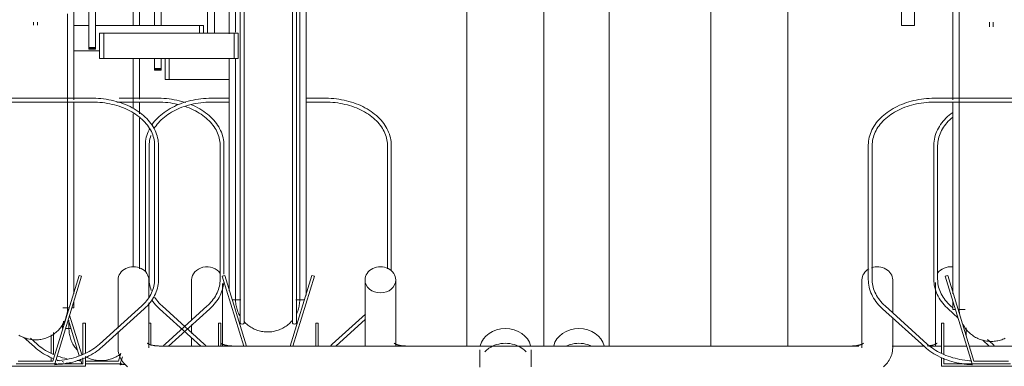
# Model space of a CAD drawing. Extents: x 50445 to 145605, y -10968 to 41989.
# Tile 249 of 256: x 97232 to 98000, y -633 to -362. Entities that reach past the tile are written whole.
import ezdxf

# ---------------------------------------------------------------- set-up
doc = ezdxf.new("R2010")
doc.units = 0
doc.header["$LTSCALE"] = 414.30304
doc.header["$MEASUREMENT"] = 0
doc.layers.add('A-EQPM', color=6, linetype='CONTINUOUS', lineweight=18)

# ---------------------------------------------------------------- blocks, each defined once
blk = doc.blocks.new('97_KA_gestapelde fietsenstalling 8 fietsen 1600x1900 - Type-V119-plotview doorsnede C C  -  1 op 100')
at = {"layer": 'A-EQPM'}
for p, q in [((16145.9, -965.77), (16145.9, -1034.31)), ((16162.69, -973.95), (16162.69, -1034.11)), ((16157.47, -1034.11), (16157.47, -975.35)), ((16512.2, -1002), (16512.2, -1284.16)), ((16145.9, -1060.37), (16145.9, -1091.7)), ((16157.47, -1067.67), (16157.47, -1059.95)), ((16162.69, -1059.95), (16162.69, -1067.67)), ((16165.9, -1059.95), (16165.9, -1076.2)), ((16169.11, -1076.2), (16169.11, -1059.95)), ((16157.47, -1068.98), (16157.47, -1067.67)), ((16162.69, -1067.67), (16157.47, -1067.67)), ((16157.47, -1068.21), (16162.69, -1068.21)), ((16157.47, -1068.68), (16157.47, -1068.98)), ((16157.47, -1068.98), (16162.69, -1068.98)), ((16162.69, -1067.67), (16162.69, -1068.98)), ((16162.69, -1068.98), (16162.69, -1068.68)), ((16169.11, -1076.2), (16165.9, -1076.2)), ((16215.83, -1076.2), (16169.11, -1076.2)), ((16100.74, -1090.88), (16094.83, -1090.88)), ((16094.83, -1093.88), (16102.04, -1093.88)), ((16128.24, -1093.88), (16160.28, -1093.88)), ((16160.28, -1090.88), (16130.14, -1090.88)), ((16145.9, -1093.83), (16145.9, -1103)), ((16145.9, -1106.35), (16145.9, -1223.93)), ((16208.78, -1127.74), (16208.78, -1232.24)), ((16211.78, -1228.2), (16211.78, -1127.74)), ((16765.22, -1127.74), (16765.22, -1232.24)), ((16768.22, -1232.24), (16768.22, -1127.74)), ((16186.5, -1232.56), (16186.5, -1263.97)), ((16210.5, -1284.2), (16210.5, -1235.32)), ((16766.5, -1234.61), (16766.5, -1284.46)), ((16090.36, -1256.7), (16089.83, -1254.94)), ((16198.68, -1252.89), (16165.8, -1282.65)), ((16168.6, -1284.16), (16200.69, -1255.12)), ((16776.31, -1255.12), (16784.07, -1262.14)), ((16780.03, -1254.44), (16778.32, -1252.89)), ((16090.49, -1263.97), (16098.98, -1291.72)), ((16100.84, -1290.96), (16091.41, -1260.12)), ((16154.84, -1266.3), (16153.04, -1266.3)), ((16154.84, -1283.86), (16154.84, -1266.3)), ((16078.96, -1290.7), (16078.96, -1273.63)), ((16085.9, -1270.58), (16085.9, -1267.45)), ((16088.21, -1270.58), (16092.51, -1270.58)), ((16186.5, -1267.41), (16186.5, -1274.33)), ((16790.5, -1276.34), (16790.5, -1269.92)), ((16055.55, -1277.24), (16063.98, -1284.87)), ((16065.99, -1282.65), (16060.79, -1277.94)), ((16076.96, -1275.41), (16076.96, -1289.51)), ((16186.5, -1277.41), (16186.5, -1284.18)), ((16803.37, -1279.61), (16808.39, -1284.16)), ((16811.2, -1282.65), (16807.16, -1278.99)), ((16165.8, -1282.65), (16164.59, -1283.7)), ((16760.65, -1284.06), (16760.11, -1284.1)), ((16812.34, -1283.64), (16811.2, -1282.65)), ((16076.96, -1293.05), (16076.96, -1296.1)), ((16081.35, -1294.96), (16083.19, -1295.59)), ((16085.69, -1296.33), (16086.98, -1296.69)), ((16099.77, -1294.31), (16100.9, -1298)), ((16101.19, -1290.79), (16100.39, -1290.18)), ((16101.19, -1290.79), (16100.39, -1290.18)), ((16129.42, -1296), (16103.77, -1296)), ((16131.31, -1289.82), (16129.42, -1296)), ((16130.9, -1298), (16132.58, -1292.5)), ((16103.77, -1298), (16130.9, -1298)), ((16132.44, -1298), (16130.9, -1298))]:
    blk.add_line(p, q, dxfattribs=at)
at = {"layer": 'A-EQPM', "flags": 128}
for points in [[(16140.9, -1034.11), (16140.9, -1029.55), (16140.9, -1017.58), (16140.9, -1005.52), (16140.9, -993.41), (16140.9, -981.25), (16140.9, -969.06), (16140.9, -965.77)], [(16140.9, -1098.57), (16140.9, -1087.49), (16140.9, -1076.22), (16140.9, -1064.77), (16140.9, -1059.95)], [(16181.99, -1094.31), (16180.69, -1093.89), (16178.8, -1093.34), (16176.88, -1092.84), (16174.93, -1092.4), (16172.96, -1092.01), (16170.97, -1091.68), (16168.96, -1091.41), (16166.94, -1091.19), (16164.91, -1091.03), (16162.88, -1090.93), (16160.84, -1090.89), (16160.28, -1090.88)], [(16160.28, -1093.88), (16162.24, -1093.91), (16164.2, -1093.99), (16166.14, -1094.13), (16168.08, -1094.33), (16170.01, -1094.57), (16171.91, -1094.88), (16173.8, -1095.23), (16175.67, -1095.64)], [(16181.69, -1097.38), (16182.86, -1097.79), (16184.57, -1098.45), (16186.24, -1099.16), (16187.86, -1099.91), (16189.45, -1100.71), (16190.98, -1101.55), (16192.46, -1102.43), (16193.89, -1103.36), (16195.27, -1104.32), (16196.59, -1105.32), (16197.85, -1106.35), (16199.04, -1107.42), (16200.18, -1108.52), (16201.25, -1109.65), (16202.25, -1110.8), (16203.19, -1111.98), (16204.05, -1113.18), (16204.85, -1114.41), (16205.57, -1115.65), (16206.22, -1116.91), (16206.8, -1118.19), (16207.31, -1119.48), (16207.74, -1120.78), (16208.1, -1122.09), (16208.38, -1123.4), (16208.59, -1124.73), (16208.72, -1126.05), (16208.78, -1127.38), (16208.78, -1127.74)], [(16211.78, -1127.74), (16211.74, -1126.24), (16211.62, -1124.75), (16211.4, -1123.26), (16211.11, -1121.77), (16210.73, -1120.3), (16210.27, -1118.85), (16209.73, -1117.4), (16209.1, -1115.98), (16208.4, -1114.58), (16207.63, -1113.2), (16206.77, -1111.85), (16205.84, -1110.52), (16204.84, -1109.23), (16203.77, -1107.96), (16202.63, -1106.73), (16201.42, -1105.54), (16200.15, -1104.38), (16198.82, -1103.26), (16197.42, -1102.18), (16195.97, -1101.14), (16194.46, -1100.15), (16192.9, -1099.19), (16191.29, -1098.29), (16189.63, -1097.43), (16187.92, -1096.62), (16186.35, -1095.94)], [(16140.9, -1222.41), (16140.9, -1217.34), (16140.9, -1210.25), (16140.9, -1202.78), (16140.9, -1194.92), (16140.9, -1186.7), (16140.9, -1178.13), (16140.9, -1169.22), (16140.9, -1159.98), (16140.9, -1150.43), (16140.9, -1140.58), (16140.9, -1130.46), (16140.9, -1120.07), (16140.9, -1109.43), (16140.9, -1103.01)], [(16779.96, -1101.89), (16778.55, -1102.96), (16777.2, -1104.07), (16775.91, -1105.22), (16774.69, -1106.41), (16773.53, -1107.63), (16772.44, -1108.88), (16771.42, -1110.17), (16770.47, -1111.49), (16769.6, -1112.83), (16768.8, -1114.21), (16768.08, -1115.6), (16767.43, -1117.02), (16766.87, -1118.45), (16766.39, -1119.91), (16765.99, -1121.37), (16765.67, -1122.85), (16765.43, -1124.34), (16765.28, -1125.84), (16765.22, -1127.34), (16765.22, -1127.74)], [(16768.22, -1127.74), (16768.25, -1126.41), (16768.37, -1125.08), (16768.55, -1123.76), (16768.82, -1122.44), (16769.15, -1121.13), (16769.57, -1119.83), (16770.05, -1118.53), (16770.61, -1117.25), (16771.24, -1115.99), (16771.95, -1114.74), (16772.73, -1113.51), (16773.57, -1112.3), (16774.49, -1111.12), (16775.47, -1109.95), (16776.53, -1108.82), (16777.64, -1107.71), (16778.82, -1106.64), (16780.03, -1105.62)], [(16208.78, -1232.24), (16208.75, -1233.57), (16208.63, -1234.89), (16208.45, -1236.22), (16208.18, -1237.54), (16207.85, -1238.85), (16207.43, -1240.15), (16206.95, -1241.44), (16206.39, -1242.72), (16205.76, -1243.99), (16205.05, -1245.24), (16204.27, -1246.47), (16203.43, -1247.68), (16202.51, -1248.86), (16201.53, -1250.02), (16200.47, -1251.16), (16199.36, -1252.26), (16198.68, -1252.89)], [(16200.69, -1255.12), (16201.94, -1253.94), (16203.12, -1252.73), (16204.23, -1251.49), (16205.27, -1250.21), (16206.24, -1248.9), (16207.14, -1247.56), (16207.96, -1246.2), (16208.71, -1244.81), (16209.38, -1243.4), (16209.96, -1241.97), (16210.47, -1240.52), (16210.9, -1239.06), (16211.24, -1237.58), (16211.5, -1236.1), (16211.68, -1234.61)], [(16765.22, -1232.24), (16765.26, -1233.74), (16765.38, -1235.23), (16765.6, -1236.72), (16765.89, -1238.2), (16766.27, -1239.68), (16766.73, -1241.13), (16767.27, -1242.57), (16767.9, -1244), (16768.6, -1245.4), (16769.37, -1246.78), (16770.23, -1248.13), (16771.16, -1249.45), (16772.16, -1250.75), (16773.23, -1252.01), (16774.37, -1253.24), (16775.58, -1254.44), (16776.31, -1255.12)], [(16778.32, -1252.89), (16777.17, -1251.8), (16776.08, -1250.69), (16775.05, -1249.54), (16774.1, -1248.37), (16773.21, -1247.17), (16772.39, -1245.95), (16771.65, -1244.72), (16770.97, -1243.46), (16770.37, -1242.19), (16769.84, -1240.9), (16769.38, -1239.61), (16769, -1238.3), (16768.7, -1236.99), (16768.47, -1235.66), (16768.31, -1234.34), (16768.23, -1233.01), (16768.22, -1232.24)], [(16090.9, -1263.97), (16090.9, -1266.14), (16090.9, -1267.97), (16090.9, -1269.32), (16090.9, -1270.18), (16090.9, -1270.56), (16090.9, -1270.58)], [(16090.9, -1270.58), (16090.9, -1270.33), (16090.9, -1269.6), (16090.9, -1268.38), (16090.9, -1266.68), (16090.9, -1265.29)], [(16090.9, -1270.18), (16090.9, -1270.56), (16090.9, -1270.58)], [(16097.46, -1287.46), (16096.8, -1286.71), (16096.17, -1285.94), (16095.57, -1285.13), (16095.01, -1284.31), (16094.48, -1283.46), (16093.98, -1282.6), (16093.51, -1281.71), (16093.09, -1280.81), (16092.7, -1279.89), (16092.34, -1278.95), (16092.03, -1278), (16091.75, -1277.04), (16091.51, -1276.07), (16091.31, -1275.09), (16091.15, -1274.1), (16091.03, -1273.11), (16090.95, -1272.11), (16090.9, -1271.12), (16090.9, -1270.58)], [(16097.46, -1287.46), (16096.8, -1286.71), (16096.17, -1285.94), (16095.57, -1285.13), (16095.01, -1284.31), (16094.48, -1283.46), (16093.98, -1282.6), (16093.51, -1281.71), (16093.09, -1280.81), (16092.7, -1279.89), (16092.34, -1278.95), (16092.03, -1278), (16091.75, -1277.04), (16091.51, -1276.07), (16091.31, -1275.09), (16091.15, -1274.1), (16091.03, -1273.11), (16090.95, -1272.11)], [(16767.71, -1282.01), (16767.69, -1282.02), (16767.64, -1282.06), (16767.55, -1282.12), (16767.43, -1282.2), (16767.28, -1282.3), (16767.09, -1282.4), (16766.87, -1282.52), (16766.62, -1282.64), (16766.34, -1282.77), (16766.03, -1282.89), (16765.69, -1283.02), (16765.33, -1283.15), (16764.94, -1283.27), (16764.53, -1283.39), (16764.1, -1283.5), (16763.65, -1283.61), (16763.18, -1283.7), (16762.7, -1283.79), (16762.2, -1283.88), (16761.7, -1283.95), (16761.18, -1284.01)], [(16063.98, -1284.87), (16065.29, -1286.01), (16066.66, -1287.1), (16068.09, -1288.16), (16069.57, -1289.17), (16071.11, -1290.14), (16072.7, -1291.07), (16074.34, -1291.94), (16076.03, -1292.77), (16077.76, -1293.56), (16079, -1294.07)], [(16078.86, -1290.76), (16077.22, -1290.02), (16075.62, -1289.23), (16074.08, -1288.4), (16072.58, -1287.53), (16071.14, -1286.61), (16069.75, -1285.66), (16068.41, -1284.67), (16067.14, -1283.64), (16065.99, -1282.65)], [(16209.45, -1282.12), (16209.57, -1282.2), (16209.72, -1282.3), (16209.91, -1282.4), (16210.13, -1282.52), (16210.38, -1282.64), (16210.66, -1282.77), (16210.97, -1282.89), (16211.31, -1283.02), (16211.67, -1283.15), (16212.06, -1283.27), (16212.47, -1283.39), (16212.9, -1283.5), (16213.35, -1283.61), (16213.82, -1283.7), (16214.3, -1283.79), (16214.8, -1283.88), (16215.3, -1283.95), (16215.82, -1284.01), (16216.35, -1284.06), (16216.89, -1284.1), (16217.43, -1284.13), (16217.97, -1284.14), (16218.5, -1284.15)], [(16089.42, -1294.19), (16087.62, -1293.75), (16085.8, -1293.25), (16084.01, -1292.7), (16082.26, -1292.1)], [(16088.92, -1297.15), (16090.88, -1297.56), (16092.86, -1297.92)], [(16100.2, -1295.71), (16099.02, -1295.64), (16097.18, -1295.47)], [(16131.04, -1290.47), (16130.24, -1291.06), (16129.41, -1291.61), (16128.55, -1292.14), (16127.68, -1292.63), (16126.79, -1293.08), (16125.88, -1293.5), (16124.96, -1293.88), (16124.02, -1294.22), (16123.07, -1294.53), (16122.1, -1294.79), (16121.13, -1295.02), (16120.15, -1295.21), (16119.16, -1295.36), (16118.17, -1295.47), (16117.17, -1295.54), (16116.17, -1295.57), (16115.17, -1295.57), (16114.17, -1295.52), (16113.17, -1295.43), (16112.18, -1295.3), (16111.2, -1295.13), (16110.22, -1294.92), (16109.25, -1294.68), (16108.29, -1294.39), (16107.34, -1294.07), (16106.41, -1293.71), (16105.49, -1293.31), (16104.59, -1292.87), (16103.71, -1292.4)], [(16108.29, -1294.39), (16107.34, -1294.07), (16106.41, -1293.71), (16105.49, -1293.31), (16104.59, -1292.87), (16103.71, -1292.4)], [(16125.88, -1293.5), (16124.96, -1293.88), (16124.02, -1294.22), (16123.07, -1294.53), (16122.1, -1294.79), (16121.13, -1295.02), (16120.15, -1295.21), (16119.16, -1295.36), (16118.17, -1295.47), (16117.17, -1295.54), (16116.17, -1295.57), (16115.17, -1295.57), (16114.17, -1295.52), (16113.17, -1295.43), (16112.18, -1295.3), (16111.2, -1295.13), (16110.22, -1294.92), (16109.25, -1294.68)], [(16131.04, -1290.47), (16130.24, -1291.06), (16129.41, -1291.61), (16128.55, -1292.14), (16127.68, -1292.63), (16126.79, -1293.08)], [(16130.97, -1298.76), (16133.01, -1298.63), (16134.58, -1298.48)]]:
    blk.add_lwpolyline(points, dxfattribs=at)
at = {"layer": 'A-EQPM'}
for centre, major_axis, ratio, start_param, end_param in [((16198.5, -1232.56), (12, 0), 0.848048, 0.523599, 3.141593), ((16778.5, -1232.56), (12, 0), 0.848048, 1.44172, 2.610573), ((16488.5, -1287.25), (20, 0), 0.836145, 1.570796, 2.954407), ((16488.5, -1287.25), (20, 0), 0.836145, 0.187186, 1.570796), ((16100.9, -1297.26), (0.07, 1.5), 0.049327, 1.833815, 2.095615), ((16130.9, -1297.26), (-0.07, 1.5), 0.049327, 2.093176, 3.140373), ((16130.9, -1297.26), (-0.07, 1.5), 0.049327, 3.141593, 3.925771), ((16130.9, -1297.26), (-0.07, 1.5), 0.049327, 3.925771, 4.44937)]:
    blk.add_ellipse(centre, major_axis=major_axis, ratio=ratio, start_param=start_param, end_param=end_param, dxfattribs=at)
for points, knots in [([(16479.19, -1283.95), (16479.99, -1283.6), (16482.95, -1282.52), (16486.17, -1282.05), (16488.5, -1282.05)], [0.845907, 0.845907, 0.845907, 0.845907, 0.8888889, 1, 1, 1, 1]), ([(16488.5, -1282.05), (16490.83, -1282.05), (16494.05, -1282.52), (16497.01, -1283.6), (16497.81, -1283.95)], [0, 0, 0, 0, 0.1111111, 0.1540077, 0.1540077, 0.1540077, 0.1540077])]:
    blk.add_open_spline(points, degree=3, knots=knots, dxfattribs=at)
blk = doc.blocks.new('97_KA_gestapelde fietsenstalling 16 fietsen 1600x2900 - Type-V123-plotview doorsnede C C  -  1 op 100')
at = {"layer": 'A-EQPM'}
for p, q in [((16224.39, -936.38), (16224.39, -1266.3)), ((16227.39, -1266.3), (16227.39, -936.38)), ((16265.27, -936.38), (16265.27, -1266.3)), ((16268.27, -1266.3), (16268.27, -936.38)), ((16199.04, -1040.25), (16199.04, -940.17)), ((16204.26, -940.59), (16204.26, -1040.25)), ((16215.83, -1040.65), (16215.83, -943.38)), ((16275.83, -943.38), (16275.83, -1244.78)), ((16740.03, -1034.02), (16740.03, -938.77)), ((16094.83, -949.52), (16094.83, -1092.01)), ((16780.03, -1092.06), (16780.03, -950.77)), ((16111.62, -957.7), (16111.62, -1051.42)), ((16106.4, -1051.42), (16106.4, -959.93)), ((16401.13, -1284.39), (16401.13, -1002)), ((16461.13, -1002), (16461.13, -1284.16)), ((16591.33, -1284.16), (16591.33, -1002)), ((16651.33, -1284.16), (16651.33, -1002)), ((16750.03, -1018.73), (16750.03, -1034.02)), ((16063.33, -1031.47), (16063.33, -1033.89)), ((16066.33, -1033.89), (16066.33, -1031.47)), ((16094.83, -1034.11), (16106.4, -1034.11)), ((16111.62, -1034.11), (16192.62, -1034.11)), ((16192.62, -1034.11), (16195.84, -1034.11)), ((16192.62, -1040.25), (16192.62, -1034.11)), ((16195.84, -1040.25), (16195.84, -1034.11)), ((16740.03, -1034.02), (16750.03, -1034.02)), ((16808.53, -1031.47), (16808.53, -1035.14)), ((16811.53, -1035.14), (16811.53, -1031.47)), ((16114.83, -1040.25), (16118.04, -1040.25)), ((16114.83, -1040.25), (16114.83, -1059.95)), ((16118.04, -1040.25), (16219.64, -1040.25)), ((16118.04, -1059.95), (16118.04, -1040.25)), ((16219.64, -1040.25), (16222.86, -1040.25)), ((16219.64, -1059.95), (16219.64, -1040.25)), ((16222.86, -1059.95), (16222.86, -1040.25)), ((16106.4, -1052.73), (16106.4, -1051.42)), ((16111.62, -1051.42), (16106.4, -1051.42)), ((16111.62, -1051.42), (16111.62, -1052.73)), ((16114.83, -1053.81), (16094.83, -1053.81)), ((16106.4, -1051.96), (16111.62, -1051.96)), ((16106.4, -1052.43), (16106.4, -1052.73)), ((16106.4, -1052.73), (16111.62, -1052.73)), ((16111.62, -1052.73), (16111.62, -1052.43)), ((16118.04, -1059.95), (16114.83, -1059.95)), ((16219.64, -1059.95), (16118.04, -1059.95)), ((16215.83, -1241.01), (16215.83, -1060.02)), ((16222.86, -1059.95), (16219.64, -1059.95)), ((16109.21, -1090.88), (16020.44, -1090.88)), ((16020.44, -1093.88), (16109.21, -1093.88)), ((16094.83, -1094.09), (16094.83, -1243.41)), ((16215.83, -1090.88), (16201.95, -1090.88)), ((16201.95, -1093.88), (16215.83, -1093.88)), ((16290.72, -1090.88), (16275.83, -1090.88)), ((16275.83, -1093.88), (16290.72, -1093.88)), ((16854.42, -1090.88), (16765.64, -1090.88)), ((16765.64, -1093.88), (16854.42, -1093.88)), ((16780.03, -1243.48), (16780.03, -1094.14)), ((16150.45, -1127.74), (16150.45, -1226.23)), ((16153.45, -1232.24), (16153.45, -1127.74)), ((16157.71, -1127.74), (16157.71, -1232.24)), ((16160.71, -1232.24), (16160.71, -1127.74)), ((16339.22, -1127.74), (16339.22, -1223.9)), ((16342.22, -1225.36), (16342.22, -1127.74)), ((16714.14, -1127.74), (16714.14, -1232.24)), ((16717.14, -1232.24), (16717.14, -1127.74)), ((16098.81, -1229.06), (16078.35, -1296)), ((16079.83, -1298), (16100.73, -1229.64)), ((16100.73, -1229.64), (16098.81, -1229.06)), ((16129.18, -1232.56), (16129.18, -1270.21)), ((16153.18, -1246.08), (16153.18, -1232.56)), ((16212.35, -1229.06), (16210.43, -1229.64)), ((16210.43, -1229.64), (16227.12, -1284.22)), ((16229.21, -1284.22), (16212.35, -1229.06)), ((16280.32, -1229.06), (16263.44, -1284.25)), ((16265.53, -1284.26), (16282.23, -1229.64)), ((16282.23, -1229.64), (16280.32, -1229.06)), ((16321.73, -1232.56), (16321.73, -1284.31)), ((16345.73, -1284.33), (16345.73, -1232.56)), ((16709.18, -1232.56), (16709.18, -1285.55)), ((16733.18, -1258.56), (16733.18, -1232.56)), ((16776.05, -1229.06), (16774.13, -1229.64)), ((16774.13, -1229.64), (16795.03, -1298)), ((16796.51, -1296), (16776.05, -1229.06)), ((16094.83, -1249.37), (16094.83, -1254.33)), ((16153.18, -1285.55), (16153.18, -1250.41)), ((16218.19, -1248.19), (16224.85, -1248.19)), ((16267.83, -1248.19), (16274.47, -1248.19)), ((16780.03, -1255.58), (16780.03, -1249.72)), ((16086.17, -1254.33), (16091.09, -1254.33)), ((16093.18, -1254.33), (16094.83, -1254.33)), ((16147.61, -1252.89), (16114.73, -1282.65)), ((16116.75, -1284.87), (16149.62, -1255.12)), ((16161.54, -1255.12), (16193.66, -1284.19)), ((16196.43, -1282.65), (16163.55, -1252.89)), ((16725.24, -1255.12), (16758.11, -1284.87)), ((16760.13, -1282.65), (16727.25, -1252.89)), ((16780.03, -1255.58), (16782.06, -1255.58)), ((16784.15, -1255.58), (16789.56, -1255.58)), ((16086.77, -1266.3), (16086.02, -1266.3)), ((16086.77, -1266.3), (16086.77, -1264.67)), ((16103.77, -1266.3), (16101.77, -1266.3)), ((16101.77, -1266.3), (16101.77, -1290.57)), ((16103.77, -1289.51), (16103.77, -1266.3)), ((16209.39, -1266.3), (16207.39, -1266.3)), ((16207.39, -1266.3), (16207.39, -1284.2)), ((16209.39, -1284.2), (16209.39, -1266.3)), ((16285.27, -1266.3), (16283.27, -1266.3)), ((16283.27, -1266.3), (16283.27, -1284.27)), ((16285.27, -1284.28), (16285.27, -1266.3)), ((16322.14, -1259.2), (16296.24, -1282.65)), ((16298.89, -1284.29), (16322.14, -1263.25)), ((16733.18, -1285.55), (16733.18, -1261.99)), ((16773.09, -1266.3), (16771.09, -1266.3)), ((16771.09, -1266.3), (16771.09, -1289.51)), ((16773.09, -1290.7), (16773.09, -1266.3)), ((16129.18, -1272.9), (16129.18, -1285.55)), ((16701.18, -1284.15), (16161.18, -1284.15)), ((16197.57, -1283.64), (16196.43, -1282.65)), ((16296.24, -1282.65), (16295.02, -1283.7)), ((16411.18, -1287.25), (16411.18, -1298.53)), ((16451.18, -1298.53), (16451.18, -1287.25)), ((16706.76, -1284.15), (16701.18, -1284.15)), ((16757.58, -1284.15), (16732.64, -1284.15)), ((16771.09, -1284.15), (16760.99, -1284.15)), ((16790.8, -1284.15), (16773.09, -1284.15)), ((16827.17, -1284.15), (16792.89, -1284.15)), ((16078.35, -1296), (16051.31, -1296)), ((16101.77, -1293.42), (16101.77, -1298)), ((16103.77, -1300), (16103.77, -1292.45)), ((16771.09, -1293.05), (16771.09, -1300)), ((16773.09, -1298), (16773.09, -1293.67)), ((16823.55, -1296), (16796.51, -1296)), ((16025.89, -1300), (16103.77, -1300)), ((16049.83, -1298), (16079.83, -1298)), ((16081.37, -1298), (16079.83, -1298)), ((16101.77, -1298), (16082.11, -1298)), ((16771.09, -1300), (16848.97, -1300)), ((16795.03, -1298), (16773.09, -1298)), ((16795.03, -1298), (16825.03, -1298))]:
    blk.add_line(p, q, dxfattribs=at)
at = {"layer": 'A-EQPM', "flags": 128}
for points in [[(16220.83, -943.38), (16220.83, -955.57), (16220.83, -967.74), (16220.83, -979.87), (16220.83, -991.94), (16220.83, -1003.93), (16220.83, -1015.83), (16220.83, -1027.61), (16220.83, -1039.26)], [(16270.83, -1248.19), (16270.83, -1247.94), (16270.83, -1247.21), (16270.83, -1245.99), (16270.83, -1244.29), (16270.83, -1242.11), (16270.83, -1239.45), (16270.83, -1236.31), (16270.83, -1232.71), (16270.83, -1228.65), (16270.83, -1224.12), (16270.83, -1219.15), (16270.83, -1213.74), (16270.83, -1207.9), (16270.83, -1201.63), (16270.83, -1194.95), (16270.83, -1187.86), (16270.83, -1180.39), (16270.83, -1172.53), (16270.83, -1164.31), (16270.83, -1155.74), (16270.83, -1146.83), (16270.83, -1137.59), (16270.83, -1128.04), (16270.83, -1118.19), (16270.83, -1108.07), (16270.83, -1097.68), (16270.83, -1087.04), (16270.83, -1076.18), (16270.83, -1065.1), (16270.83, -1053.83), (16270.83, -1042.38), (16270.83, -1030.77), (16270.83, -1019.02)], [(16089.83, -1254.33), (16089.83, -1254.08), (16089.83, -1253.35), (16089.83, -1252.13), (16089.83, -1250.43), (16089.83, -1248.25), (16089.83, -1245.59), (16089.83, -1242.46), (16089.83, -1238.85), (16089.83, -1234.79), (16089.83, -1230.26), (16089.83, -1225.29), (16089.83, -1219.88), (16089.83, -1214.04), (16089.83, -1207.77), (16089.83, -1201.09), (16089.83, -1194), (16089.83, -1186.53), (16089.83, -1178.67), (16089.83, -1170.45), (16089.83, -1161.88), (16089.83, -1152.97), (16089.83, -1143.73), (16089.83, -1134.18), (16089.83, -1124.33), (16089.83, -1114.21), (16089.83, -1103.82), (16089.83, -1093.18), (16089.83, -1082.32), (16089.83, -1071.24), (16089.83, -1059.97), (16089.83, -1048.52), (16089.83, -1036.91), (16089.83, -1025.16)], [(16785.03, -1023.22), (16785.03, -1035), (16785.03, -1046.65), (16785.03, -1058.14), (16785.03, -1069.47), (16785.03, -1080.6), (16785.03, -1091.52), (16785.03, -1102.22), (16785.03, -1112.68), (16785.03, -1122.88), (16785.03, -1132.8), (16785.03, -1142.43), (16785.03, -1151.75), (16785.03, -1160.76), (16785.03, -1169.42), (16785.03, -1177.74), (16785.03, -1185.7), (16785.03, -1193.27), (16785.03, -1200.46), (16785.03, -1207.26), (16785.03, -1213.64), (16785.03, -1219.6), (16785.03, -1225.13), (16785.03, -1230.22), (16785.03, -1234.86), (16785.03, -1239.05), (16785.03, -1242.78), (16785.03, -1246.04), (16785.03, -1248.83), (16785.03, -1251.14), (16785.03, -1252.97), (16785.03, -1254.32), (16785.03, -1255.18), (16785.03, -1255.56), (16785.03, -1255.58)], [(16220.83, -1059.95), (16220.83, -1062.08), (16220.83, -1073.21), (16220.83, -1084.13), (16220.83, -1094.83), (16220.83, -1105.29), (16220.83, -1115.48), (16220.83, -1125.41), (16220.83, -1135.04), (16220.83, -1144.36), (16220.83, -1153.37), (16220.83, -1162.03), (16220.83, -1170.35), (16220.83, -1178.3), (16220.83, -1185.88), (16220.83, -1193.07), (16220.83, -1199.86), (16220.83, -1206.24), (16220.83, -1212.21), (16220.83, -1217.74), (16220.83, -1222.83), (16220.83, -1227.47), (16220.83, -1231.66), (16220.83, -1235.39), (16220.83, -1238.65), (16220.83, -1241.44), (16220.83, -1243.75), (16220.83, -1245.58), (16220.83, -1246.93), (16220.83, -1247.79), (16220.83, -1248.17), (16220.83, -1248.19)], [(16160.71, -1127.74), (16160.67, -1126.24), (16160.54, -1124.75), (16160.33, -1123.26), (16160.04, -1121.77), (16159.66, -1120.3), (16159.2, -1118.85), (16158.66, -1117.4), (16158.03, -1115.98), (16157.33, -1114.58), (16156.55, -1113.2), (16155.7, -1111.85), (16154.77, -1110.52), (16153.77, -1109.23), (16152.7, -1107.96), (16151.56, -1106.73), (16150.35, -1105.54), (16149.08, -1104.38), (16147.75, -1103.26), (16146.35, -1102.18), (16144.9, -1101.14), (16143.39, -1100.15), (16141.83, -1099.19), (16140.22, -1098.29), (16138.56, -1097.43), (16136.85, -1096.62), (16135.1, -1095.86), (16133.31, -1095.15), (16131.48, -1094.5), (16129.62, -1093.89), (16127.73, -1093.34), (16125.81, -1092.84), (16123.86, -1092.4), (16121.89, -1092.01), (16119.9, -1091.68), (16117.89, -1091.41), (16115.87, -1091.19), (16113.84, -1091.03), (16111.81, -1090.93), (16109.77, -1090.89), (16109.21, -1090.88)], [(16109.21, -1093.88), (16111.17, -1093.91), (16113.13, -1093.99), (16115.07, -1094.13), (16117.01, -1094.33), (16118.93, -1094.57), (16120.84, -1094.88), (16122.73, -1095.23), (16124.6, -1095.64), (16126.44, -1096.1), (16128.26, -1096.61), (16130.04, -1097.18), (16131.79, -1097.79), (16133.5, -1098.45), (16135.17, -1099.16), (16136.79, -1099.91), (16138.38, -1100.71), (16139.91, -1101.55), (16141.39, -1102.43), (16142.82, -1103.36), (16144.2, -1104.32), (16145.52, -1105.32), (16146.78, -1106.35), (16147.97, -1107.42), (16149.11, -1108.52), (16150.18, -1109.65), (16151.18, -1110.8), (16152.12, -1111.98), (16152.98, -1113.18), (16153.78, -1114.41), (16154.5, -1115.65), (16155.15, -1116.91), (16155.73, -1118.19), (16156.24, -1119.48), (16156.67, -1120.78), (16157.03, -1122.09), (16157.31, -1123.4), (16157.52, -1124.73), (16157.65, -1126.05), (16157.71, -1127.38), (16157.71, -1127.74)], [(16201.95, -1090.88), (16199.9, -1090.91), (16197.86, -1091), (16195.83, -1091.14), (16193.81, -1091.35), (16191.8, -1091.6), (16189.8, -1091.92), (16187.83, -1092.29), (16185.88, -1092.72), (16183.95, -1093.2), (16182.04, -1093.74), (16180.17, -1094.33), (16178.34, -1094.97), (16176.54, -1095.67), (16174.78, -1096.41), (16173.06, -1097.21), (16171.39, -1098.05), (16169.76, -1098.95), (16168.19, -1099.88), (16166.66, -1100.87), (16165.19, -1101.89), (16163.78, -1102.96), (16162.43, -1104.07), (16161.14, -1105.22), (16159.92, -1106.41), (16158.76, -1107.63), (16157.67, -1108.88), (16156.65, -1110.17), (16155.7, -1111.49)], [(16157.18, -1114.74), (16157.96, -1113.51), (16158.8, -1112.3), (16159.72, -1111.12), (16160.71, -1109.95), (16161.76, -1108.82), (16162.87, -1107.71), (16164.05, -1106.64), (16165.3, -1105.59), (16166.6, -1104.59), (16167.96, -1103.61), (16169.38, -1102.68), (16170.84, -1101.78), (16172.37, -1100.93), (16173.94, -1100.12), (16175.55, -1099.35), (16177.21, -1098.63), (16178.91, -1097.96), (16180.65, -1097.34), (16182.42, -1096.76), (16184.23, -1096.23), (16186.06, -1095.76), (16187.92, -1095.34), (16189.8, -1094.97), (16191.71, -1094.65), (16193.63, -1094.39), (16195.56, -1094.18), (16197.51, -1094.03), (16199.46, -1093.93), (16201.42, -1093.89), (16201.95, -1093.88)], [(16342.22, -1127.74), (16342.18, -1126.24), (16342.05, -1124.75), (16341.84, -1123.26), (16341.54, -1121.77), (16341.16, -1120.3), (16340.7, -1118.85), (16340.16, -1117.4), (16339.54, -1115.98), (16338.84, -1114.58), (16338.06, -1113.2), (16337.2, -1111.85), (16336.28, -1110.52), (16335.28, -1109.23), (16334.2, -1107.96), (16333.06, -1106.73), (16331.86, -1105.54), (16330.58, -1104.38), (16329.25, -1103.26), (16327.86, -1102.18), (16326.4, -1101.14), (16324.89, -1100.15), (16323.33, -1099.19), (16321.72, -1098.29), (16320.06, -1097.43), (16318.35, -1096.62), (16316.6, -1095.86), (16314.82, -1095.15), (16312.99, -1094.5), (16311.13, -1093.89), (16309.23, -1093.34), (16307.31, -1092.84), (16305.36, -1092.4), (16303.39, -1092.01), (16301.4, -1091.68), (16299.4, -1091.41), (16297.38, -1091.19), (16295.35, -1091.03), (16293.31, -1090.93), (16291.27, -1090.89), (16290.72, -1090.88)], [(16290.72, -1093.88), (16292.68, -1093.91), (16294.63, -1093.99), (16296.58, -1094.13), (16298.51, -1094.33), (16300.44, -1094.57), (16302.35, -1094.88), (16304.24, -1095.23), (16306.1, -1095.64), (16307.95, -1096.1), (16309.76, -1096.61), (16311.54, -1097.18), (16313.29, -1097.79), (16315, -1098.45), (16316.67, -1099.16), (16318.3, -1099.91), (16319.88, -1100.71), (16321.41, -1101.55), (16322.9, -1102.43), (16324.33, -1103.36), (16325.7, -1104.32), (16327.02, -1105.32), (16328.28, -1106.35), (16329.48, -1107.42), (16330.61, -1108.52), (16331.68, -1109.65), (16332.68, -1110.8), (16333.62, -1111.98), (16334.49, -1113.18), (16335.28, -1114.41), (16336.01, -1115.65), (16336.66, -1116.91), (16337.24, -1118.19), (16337.74, -1119.48), (16338.18, -1120.78), (16338.53, -1122.09), (16338.82, -1123.4), (16339.02, -1124.73), (16339.16, -1126.05), (16339.22, -1127.38), (16339.22, -1127.74)], [(16765.64, -1090.88), (16763.6, -1090.91), (16761.56, -1091), (16759.53, -1091.14), (16757.51, -1091.35), (16755.5, -1091.6), (16753.5, -1091.92), (16751.53, -1092.29), (16749.57, -1092.72), (16747.65, -1093.2), (16745.74, -1093.74), (16743.87, -1094.33), (16742.04, -1094.97), (16740.24, -1095.67), (16738.48, -1096.41), (16736.76, -1097.21), (16735.09, -1098.05), (16733.46, -1098.95), (16731.88, -1099.88), (16730.36, -1100.87), (16728.89, -1101.89), (16727.48, -1102.96), (16726.13, -1104.07), (16724.84, -1105.22), (16723.62, -1106.41), (16722.46, -1107.63), (16721.37, -1108.88), (16720.35, -1110.17), (16719.4, -1111.49), (16718.53, -1112.83), (16717.73, -1114.21), (16717.01, -1115.6), (16716.36, -1117.02), (16715.8, -1118.45), (16715.32, -1119.91), (16714.91, -1121.37), (16714.6, -1122.85), (16714.36, -1124.34), (16714.21, -1125.84), (16714.15, -1127.34), (16714.14, -1127.74)], [(16717.14, -1127.74), (16717.18, -1126.41), (16717.3, -1125.08), (16717.48, -1123.76), (16717.75, -1122.44), (16718.08, -1121.13), (16718.5, -1119.83), (16718.98, -1118.53), (16719.54, -1117.25), (16720.17, -1115.99), (16720.88, -1114.74), (16721.66, -1113.51), (16722.5, -1112.3), (16723.42, -1111.12), (16724.4, -1109.95), (16725.46, -1108.82), (16726.57, -1107.71), (16727.75, -1106.64), (16729, -1105.59), (16730.3, -1104.59), (16731.66, -1103.61), (16733.07, -1102.68), (16734.54, -1101.78), (16736.06, -1100.93), (16737.63, -1100.12), (16739.25, -1099.35), (16740.91, -1098.63), (16742.61, -1097.96), (16744.35, -1097.34), (16746.12, -1096.76), (16747.92, -1096.23), (16749.76, -1095.76), (16751.62, -1095.34), (16753.5, -1094.97), (16755.41, -1094.65), (16757.33, -1094.39), (16759.26, -1094.18), (16761.21, -1094.03), (16763.16, -1093.93), (16765.12, -1093.89), (16765.64, -1093.88)], [(16153.97, -1114.32), (16153.31, -1115.6), (16152.66, -1117.02), (16152.1, -1118.45), (16151.62, -1119.91), (16151.22, -1121.37), (16150.9, -1122.85), (16150.66, -1124.34), (16150.51, -1125.84), (16150.45, -1127.34), (16150.45, -1127.74)], [(16153.45, -1127.74), (16153.48, -1126.41), (16153.6, -1125.08), (16153.78, -1123.76), (16154.05, -1122.44), (16154.38, -1121.13), (16154.8, -1119.83)], [(16157.71, -1232.24), (16157.68, -1233.57), (16157.56, -1234.89), (16157.38, -1236.22), (16157.11, -1237.54), (16156.78, -1238.85), (16156.36, -1240.15), (16155.88, -1241.44), (16155.32, -1242.72), (16154.69, -1243.99), (16153.98, -1245.24), (16153.2, -1246.47), (16152.36, -1247.68), (16151.44, -1248.86), (16150.45, -1250.02), (16149.4, -1251.16), (16148.29, -1252.26), (16147.61, -1252.89)], [(16149.62, -1255.12), (16150.87, -1253.94), (16152.05, -1252.73), (16153.16, -1251.49), (16154.2, -1250.21), (16155.17, -1248.9), (16156.07, -1247.56), (16156.89, -1246.2), (16157.64, -1244.81), (16158.3, -1243.4), (16158.89, -1241.97), (16159.4, -1240.52), (16159.83, -1239.06), (16160.17, -1237.58), (16160.43, -1236.1), (16160.61, -1234.61), (16160.7, -1233.11), (16160.71, -1232.24)], [(16155.07, -1240.9), (16154.61, -1239.61), (16154.23, -1238.3), (16153.93, -1236.99), (16153.7, -1235.66), (16153.54, -1234.34), (16153.46, -1233.01), (16153.45, -1232.24)], [(16714.14, -1232.24), (16714.19, -1233.74), (16714.31, -1235.23), (16714.53, -1236.72), (16714.82, -1238.2), (16715.2, -1239.68), (16715.66, -1241.13), (16716.2, -1242.57), (16716.82, -1244), (16717.53, -1245.4), (16718.3, -1246.78), (16719.16, -1248.13), (16720.09, -1249.45), (16721.09, -1250.75), (16722.16, -1252.01), (16723.3, -1253.24), (16724.51, -1254.44), (16725.24, -1255.12)], [(16727.25, -1252.89), (16726.1, -1251.8), (16725.01, -1250.69), (16723.98, -1249.54), (16723.03, -1248.37), (16722.14, -1247.17), (16721.32, -1245.95), (16720.57, -1244.72), (16719.9, -1243.46), (16719.3, -1242.19), (16718.77, -1240.9), (16718.31, -1239.61), (16717.93, -1238.3), (16717.63, -1236.99), (16717.4, -1235.66), (16717.24, -1234.34), (16717.16, -1233.01), (16717.14, -1232.24)], [(16220.83, -1248.19), (16220.83, -1247.94), (16220.83, -1247.21), (16220.83, -1245.99), (16220.83, -1244.29), (16220.83, -1242.11)], [(16270.83, -1241.44), (16270.83, -1243.75), (16270.83, -1245.58), (16270.83, -1246.93), (16270.83, -1247.79), (16270.83, -1248.17), (16270.83, -1248.19)], [(16089.83, -1247.58), (16089.83, -1249.89), (16089.83, -1251.72), (16089.83, -1253.07), (16089.83, -1253.93), (16089.83, -1254.31), (16089.83, -1254.33)], [(16155.46, -1248.13), (16156.39, -1249.45), (16157.39, -1250.75), (16158.46, -1252.01), (16159.6, -1253.24), (16160.81, -1254.44), (16161.54, -1255.12)], [(16163.55, -1252.89), (16162.4, -1251.8), (16161.31, -1250.69), (16160.28, -1249.54), (16159.33, -1248.37), (16158.44, -1247.17), (16157.62, -1245.95)], [(16220.83, -1247.79), (16220.83, -1248.17), (16220.83, -1248.19)], [(16224.41, -1261.07), (16223.91, -1260.21), (16223.45, -1259.32), (16223.02, -1258.42), (16222.63, -1257.5), (16222.28, -1256.56), (16221.96, -1255.61), (16221.68, -1254.65), (16221.45, -1253.68), (16221.25, -1252.7), (16221.08, -1251.71), (16220.96, -1250.72), (16220.88, -1249.72), (16220.84, -1248.72), (16220.83, -1248.19)], [(16224.41, -1261.07), (16223.91, -1260.21), (16223.45, -1259.32), (16223.02, -1258.42), (16222.63, -1257.5), (16222.28, -1256.56), (16221.96, -1255.61), (16221.68, -1254.65), (16221.45, -1253.68), (16221.25, -1252.7), (16221.08, -1251.71), (16220.96, -1250.72), (16220.88, -1249.72)], [(16270.83, -1248.19), (16270.81, -1249.18), (16270.75, -1250.18), (16270.65, -1251.18), (16270.51, -1252.17), (16270.34, -1253.15), (16270.12, -1254.13), (16269.86, -1255.09), (16269.57, -1256.05), (16269.23, -1256.99), (16268.86, -1257.92), (16268.45, -1258.83)], [(16270.83, -1248.19), (16270.81, -1249.18), (16270.75, -1250.18), (16270.65, -1251.18), (16270.51, -1252.17), (16270.34, -1253.15), (16270.12, -1254.13), (16269.86, -1255.09), (16269.57, -1256.05), (16269.23, -1256.99), (16268.86, -1257.92), (16268.45, -1258.83)], [(16270.83, -1247.79), (16270.83, -1248.17), (16270.83, -1248.19)], [(16785.03, -1255.58), (16785.03, -1255.33), (16785.03, -1254.6), (16785.03, -1253.38), (16785.03, -1251.68), (16785.03, -1249.5)], [(16089.83, -1254.33), (16089.81, -1255.33), (16089.75, -1256.32), (16089.65, -1257.32), (16089.51, -1258.31), (16089.33, -1259.29), (16089.11, -1260.27), (16088.85, -1261.23), (16088.56, -1262.19), (16088.23, -1263.13), (16087.85, -1264.06), (16087.45, -1264.97), (16087, -1265.87), (16086.52, -1266.75), (16086.01, -1267.61), (16085.46, -1268.44), (16084.88, -1269.26), (16084.27, -1270.05), (16083.62, -1270.81), (16082.95, -1271.55), (16082.25, -1272.26), (16081.51, -1272.94), (16080.76, -1273.59), (16079.97, -1274.22), (16079.17, -1274.81), (16078.34, -1275.36), (16077.48, -1275.89), (16076.61, -1276.38), (16075.72, -1276.83), (16074.81, -1277.25), (16073.89, -1277.63), (16072.95, -1277.97), (16072, -1278.28), (16071.03, -1278.54), (16070.06, -1278.77), (16069.08, -1278.96), (16068.09, -1279.11), (16067.09, -1279.22), (16066.1, -1279.29), (16065.1, -1279.32), (16064.1, -1279.32), (16063.1, -1279.27), (16062.1, -1279.18), (16061.11, -1279.05), (16060.13, -1278.88), (16059.15, -1278.67), (16058.18, -1278.43), (16057.22, -1278.14), (16056.27, -1277.82), (16055.34, -1277.46), (16054.42, -1277.06), (16053.52, -1276.62), (16052.64, -1276.15), (16051.78, -1275.65)], [(16089.83, -1254.33), (16089.81, -1255.33), (16089.75, -1256.32), (16089.65, -1257.32), (16089.51, -1258.31), (16089.33, -1259.29), (16089.11, -1260.27), (16088.85, -1261.23), (16088.56, -1262.19), (16088.23, -1263.13), (16087.85, -1264.06), (16087.45, -1264.97), (16087, -1265.87), (16086.52, -1266.75), (16086.01, -1267.61), (16085.46, -1268.44), (16084.88, -1269.26), (16084.27, -1270.05), (16083.62, -1270.81), (16082.95, -1271.55), (16082.25, -1272.26), (16081.51, -1272.94), (16080.76, -1273.59), (16079.97, -1274.22), (16079.17, -1274.81), (16078.34, -1275.36), (16077.48, -1275.89), (16076.61, -1276.38), (16075.72, -1276.83)], [(16089.83, -1253.93), (16089.83, -1254.31), (16089.83, -1254.33)], [(16785.03, -1255.18), (16785.03, -1255.56), (16785.03, -1255.58)], [(16785.64, -1261.07), (16785.44, -1260.09), (16785.28, -1259.1), (16785.16, -1258.11), (16785.08, -1257.11), (16785.04, -1256.12), (16785.03, -1255.58)], [(16785.28, -1259.1), (16785.16, -1258.11), (16785.08, -1257.11)], [(16265.27, -1263.9), (16264.63, -1264.67), (16263.96, -1265.41), (16263.25, -1266.12), (16262.52, -1266.8), (16261.76, -1267.45), (16260.98, -1268.08), (16260.17, -1268.66), (16259.34, -1269.22), (16258.49, -1269.75), (16257.62, -1270.23), (16256.73, -1270.69), (16255.82, -1271.11), (16254.89, -1271.49), (16253.95, -1271.83), (16253, -1272.14), (16252.04, -1272.4), (16251.07, -1272.63), (16250.08, -1272.82), (16249.09, -1272.97), (16248.1, -1273.08), (16247.1, -1273.15), (16246.1, -1273.18), (16245.1, -1273.17), (16244.11, -1273.13), (16243.11, -1273.04), (16242.12, -1272.91), (16241.13, -1272.74), (16240.15, -1272.53), (16239.19, -1272.28), (16238.23, -1272), (16237.28, -1271.68), (16236.35, -1271.32), (16235.43, -1270.92), (16234.53, -1270.48), (16233.65, -1270.01), (16232.78, -1269.51), (16231.94, -1268.97), (16231.12, -1268.4), (16230.33, -1267.79), (16229.55, -1267.16), (16228.81, -1266.49), (16228.09, -1265.8), (16227.4, -1265.07)], [(16234.53, -1270.48), (16233.65, -1270.01), (16232.78, -1269.51), (16231.94, -1268.97), (16231.12, -1268.4), (16230.33, -1267.79), (16229.55, -1267.16), (16228.81, -1266.49), (16228.09, -1265.8), (16227.4, -1265.07)], [(16265.27, -1263.9), (16264.63, -1264.67), (16263.96, -1265.41), (16263.25, -1266.12), (16262.52, -1266.8), (16261.76, -1267.45), (16260.98, -1268.08), (16260.17, -1268.66)], [(16820.92, -1278.08), (16820.01, -1278.5), (16819.09, -1278.88), (16818.15, -1279.22), (16817.2, -1279.53), (16816.24, -1279.79), (16815.26, -1280.02), (16814.28, -1280.21), (16813.29, -1280.36), (16812.3, -1280.47), (16811.3, -1280.54), (16810.3, -1280.57), (16809.3, -1280.57), (16808.3, -1280.52), (16807.31, -1280.43), (16806.31, -1280.3), (16805.33, -1280.13), (16804.35, -1279.92), (16803.38, -1279.68), (16802.42, -1279.39), (16801.48, -1279.07), (16800.54, -1278.71), (16799.63, -1278.31), (16798.73, -1277.87), (16797.84, -1277.4), (16796.98, -1276.9), (16796.14, -1276.36), (16795.32, -1275.79), (16794.52, -1275.18), (16793.75, -1274.55), (16793, -1273.88), (16792.29, -1273.19), (16791.6, -1272.46), (16790.94, -1271.71), (16790.31, -1270.94), (16789.71, -1270.13), (16789.14, -1269.31), (16788.61, -1268.46), (16788.11, -1267.6), (16787.65, -1266.71)], [(16252.04, -1272.4), (16251.07, -1272.63), (16250.08, -1272.82), (16249.09, -1272.97), (16248.1, -1273.08), (16247.1, -1273.15), (16246.1, -1273.18), (16245.1, -1273.17), (16244.11, -1273.13), (16243.11, -1273.04), (16242.12, -1272.91), (16241.13, -1272.74), (16240.15, -1272.53), (16239.19, -1272.28), (16238.23, -1272), (16237.28, -1271.68), (16236.35, -1271.32), (16235.43, -1270.92)], [(16257.62, -1270.23), (16256.73, -1270.69), (16255.82, -1271.11), (16254.89, -1271.49), (16253.95, -1271.83)], [(16796.14, -1276.36), (16795.32, -1275.79), (16794.52, -1275.18), (16793.75, -1274.55), (16793, -1273.88), (16792.29, -1273.19), (16791.6, -1272.46), (16790.94, -1271.71), (16790.31, -1270.94), (16789.71, -1270.13), (16789.14, -1269.31), (16788.61, -1268.46), (16788.11, -1267.6), (16787.65, -1266.71)], [(16057.22, -1278.14), (16056.27, -1277.82), (16055.34, -1277.46), (16054.42, -1277.06), (16053.52, -1276.62), (16052.64, -1276.15)], [(16074.81, -1277.25), (16073.89, -1277.63), (16072.95, -1277.97), (16072, -1278.28), (16071.03, -1278.54), (16070.06, -1278.77), (16069.08, -1278.96), (16068.09, -1279.11), (16067.09, -1279.22), (16066.1, -1279.29), (16065.1, -1279.32), (16064.1, -1279.32), (16063.1, -1279.27), (16062.1, -1279.18), (16061.11, -1279.05), (16060.13, -1278.88), (16059.15, -1278.67), (16058.18, -1278.43)], [(16151.97, -1282.01), (16151.99, -1282.02), (16152.04, -1282.06), (16152.13, -1282.12), (16152.24, -1282.2), (16152.4, -1282.3), (16152.59, -1282.4), (16152.81, -1282.52), (16153.06, -1282.64), (16153.34, -1282.77), (16153.65, -1282.89), (16153.99, -1283.02), (16154.35, -1283.15), (16154.74, -1283.27), (16155.15, -1283.39), (16155.58, -1283.5), (16156.03, -1283.61), (16156.5, -1283.7), (16156.98, -1283.79), (16157.47, -1283.88), (16157.98, -1283.95), (16158.5, -1284.01), (16159.03, -1284.06), (16159.57, -1284.1), (16160.11, -1284.13), (16160.65, -1284.14), (16161.18, -1284.15)], [(16344.52, -1282.01), (16344.54, -1282.02), (16344.59, -1282.06), (16344.68, -1282.12), (16344.8, -1282.2), (16344.95, -1282.3), (16345.14, -1282.4), (16345.36, -1282.52), (16345.61, -1282.64), (16345.89, -1282.77), (16346.2, -1282.89), (16346.54, -1283.02), (16346.9, -1283.15), (16347.29, -1283.27), (16347.7, -1283.39), (16348.13, -1283.5), (16348.58, -1283.61), (16349.05, -1283.7), (16349.53, -1283.79), (16350.03, -1283.88), (16350.53, -1283.95), (16351.05, -1284.01), (16351.58, -1284.06), (16352.12, -1284.1), (16352.66, -1284.13), (16353.2, -1284.14), (16353.73, -1284.15)], [(16710.39, -1282.01), (16710.37, -1282.02), (16710.32, -1282.06), (16710.23, -1282.12), (16710.11, -1282.2), (16709.96, -1282.3), (16709.77, -1282.4), (16709.55, -1282.52), (16709.3, -1282.64), (16709.02, -1282.77), (16708.71, -1282.89), (16708.37, -1283.02), (16708.01, -1283.15), (16707.62, -1283.27), (16707.21, -1283.39), (16706.78, -1283.5), (16706.33, -1283.61), (16705.86, -1283.7), (16705.38, -1283.79), (16704.88, -1283.88), (16704.38, -1283.95), (16703.86, -1284.01), (16703.33, -1284.06), (16702.79, -1284.1), (16702.25, -1284.13), (16701.71, -1284.14), (16701.18, -1284.15)], [(16802.42, -1279.39), (16801.48, -1279.07), (16800.54, -1278.71), (16799.63, -1278.31), (16798.73, -1277.87), (16797.84, -1277.4)], [(16820.01, -1278.5), (16819.09, -1278.88), (16818.15, -1279.22), (16817.2, -1279.53), (16816.24, -1279.79), (16815.26, -1280.02), (16814.28, -1280.21), (16813.29, -1280.36), (16812.3, -1280.47), (16811.3, -1280.54), (16810.3, -1280.57), (16809.3, -1280.57), (16808.3, -1280.52), (16807.31, -1280.43), (16806.31, -1280.3), (16805.33, -1280.13), (16804.35, -1279.92), (16803.38, -1279.68)], [(16079.9, -1298.76), (16081.94, -1298.63), (16083.96, -1298.44), (16085.98, -1298.2), (16087.97, -1297.9), (16089.96, -1297.54), (16091.92, -1297.13), (16093.85, -1296.66), (16095.76, -1296.14), (16097.64, -1295.56), (16099.48, -1294.93), (16101.29, -1294.25), (16103.06, -1293.51), (16104.79, -1292.73), (16106.48, -1291.9), (16108.11, -1291.02), (16109.7, -1290.09), (16111.24, -1289.12), (16112.72, -1288.1), (16114.15, -1287.04), (16115.51, -1285.94), (16116.75, -1284.87)], [(16114.73, -1282.65), (16113.52, -1283.7), (16112.24, -1284.73), (16110.9, -1285.71), (16109.51, -1286.66), (16108.06, -1287.58), (16106.56, -1288.45), (16105.01, -1289.28), (16103.42, -1290.06), (16101.78, -1290.8), (16100.09, -1291.49), (16098.37, -1292.14), (16096.61, -1292.74), (16094.82, -1293.28), (16093, -1293.78), (16091.15, -1294.22), (16089.27, -1294.62), (16087.38, -1294.96), (16085.46, -1295.24), (16083.53, -1295.47), (16081.59, -1295.65)], [(16129.18, -1285.55), (16129.23, -1286.88), (16129.38, -1288.19), (16129.62, -1289.48), (16129.96, -1290.74), (16130.37, -1291.94), (16130.86, -1293.1), (16131.41, -1294.2), (16132.02, -1295.25), (16132.68, -1296.23), (16133.38, -1297.16), (16134.11, -1298.03), (16134.88, -1298.85), (16135.67, -1299.62), (16136.49, -1300.35)], [(16733.18, -1285.55), (16733.13, -1286.88), (16732.98, -1288.19), (16732.74, -1289.48), (16732.4, -1290.74), (16731.99, -1291.94), (16731.5, -1293.1), (16730.95, -1294.2), (16730.34, -1295.25), (16729.68, -1296.23), (16728.98, -1297.16), (16728.25, -1298.03), (16727.48, -1298.85), (16726.69, -1299.62), (16725.87, -1300.35)], [(16758.11, -1284.87), (16759.42, -1286.01), (16760.79, -1287.1), (16762.22, -1288.16), (16763.7, -1289.17), (16765.24, -1290.14), (16766.83, -1291.07), (16768.48, -1291.94), (16770.16, -1292.77), (16771.89, -1293.56), (16773.67, -1294.29), (16775.48, -1294.96), (16777.33, -1295.59), (16779.21, -1296.17), (16781.12, -1296.69), (16783.05, -1297.15), (16785.01, -1297.56), (16787, -1297.92), (16789, -1298.21), (16791.01, -1298.45), (16793.04, -1298.64), (16794.96, -1298.76)], [(16794.33, -1295.71), (16793.16, -1295.64), (16791.22, -1295.46), (16789.29, -1295.23), (16787.37, -1294.94), (16785.48, -1294.6), (16783.61, -1294.2), (16781.76, -1293.75), (16779.94, -1293.25), (16778.15, -1292.7), (16776.39, -1292.1), (16774.67, -1291.46), (16772.99, -1290.76), (16771.35, -1290.02), (16769.76, -1289.23), (16768.21, -1288.4), (16766.71, -1287.53), (16765.27, -1286.61), (16763.88, -1285.66), (16762.55, -1284.67), (16761.27, -1283.64), (16760.13, -1282.65)], [(16411.18, -1298.53), (16411.18, -1299.23), (16411.18, -1299.97), (16411.18, -1300.75)], [(16451.18, -1300.29), (16451.18, -1299.54), (16451.18, -1298.82), (16451.18, -1298.53)]]:
    blk.add_lwpolyline(points, dxfattribs=at)
at = {"layer": 'A-EQPM'}
for centre, major_axis, ratio, start_param, end_param in [((16141.18, -1232.56), (12, 0), 0.848048, 0, 3.141593), ((16333.73, -1232.56), (12, 0), 0.848048, 0, 3.141593), ((16721.18, -1232.56), (12, 0), 0.848048, 2.15434, 3.141593), ((16721.18, -1232.56), (12, 0), 0.848048, 0, 1.956372), ((16333.73, -1232.56), (12, 0), 0.848048, 3.141593, 6.283185), ((16085.27, -1266.3), (1.5, 0), 0.486102, 4.974188, 6.283185), ((16225.89, -1266.3), (1.5, 0), 0.486102, 3.141593, 6.283185), ((16266.77, -1266.3), (1.5, 0), 0.486102, 3.141593, 6.283185), ((16431.18, -1287.25), (20, 0), 0.836145, 1.570796, 2.954407), ((16431.18, -1287.25), (20, 0), 0.836145, 0.187186, 1.570796), ((16079.83, -1297.26), (-0.07, 1.5), 0.049327, 2.093176, 3.140373), ((16079.83, -1297.26), (-0.07, 1.5), 0.049327, 3.141593, 3.925771), ((16079.83, -1297.26), (-0.07, 1.5), 0.049327, 3.925771, 4.44937), ((16795.03, -1297.26), (0.07, 1.5), 0.049327, 1.833815, 2.357414), ((16795.03, -1297.26), (0.07, 1.5), 0.049327, 2.357414, 3.141593), ((16795.03, -1297.26), (0.07, 1.5), 0.049327, 3.142812, 4.19001)]:
    blk.add_ellipse(centre, major_axis=major_axis, ratio=ratio, start_param=start_param, end_param=end_param, dxfattribs=at)
for points, knots in [([(16415.07, -1288.78), (16416.01, -1287.72), (16418.71, -1285.34), (16424.2, -1282.73), (16428.85, -1282.05), (16431.18, -1282.05)], [0.7019274, 0.7019274, 0.7019274, 0.7019274, 0.7777778, 0.8888889, 1, 1, 1, 1]), ([(16431.18, -1282.05), (16433.51, -1282.05), (16438.16, -1282.73), (16443.66, -1285.35), (16446.35, -1287.72), (16447.29, -1288.78)], [0, 0, 0, 0, 0.1111111, 0.2222222, 0.2980256, 0.2980256, 0.2980256, 0.2980256])]:
    blk.add_open_spline(points, degree=3, knots=knots, dxfattribs=at)

msp = doc.modelspace()

# ---------------------------------------------------------------- block references
at = {"layer": 'A-EQPM'}
for name in ['97_KA_gestapelde fietsenstalling 16 fietsen 1600x2900 - Type-V123-plotview doorsnede C C  -  1 op 100', '97_KA_gestapelde fietsenstalling 8 fietsen 1600x1900 - Type-V119-plotview doorsnede C C  -  1 op 100']:
    msp.add_blockref(name, (81179.52, 667.18), dxfattribs=at)

doc.saveas('drawing.dxf')
